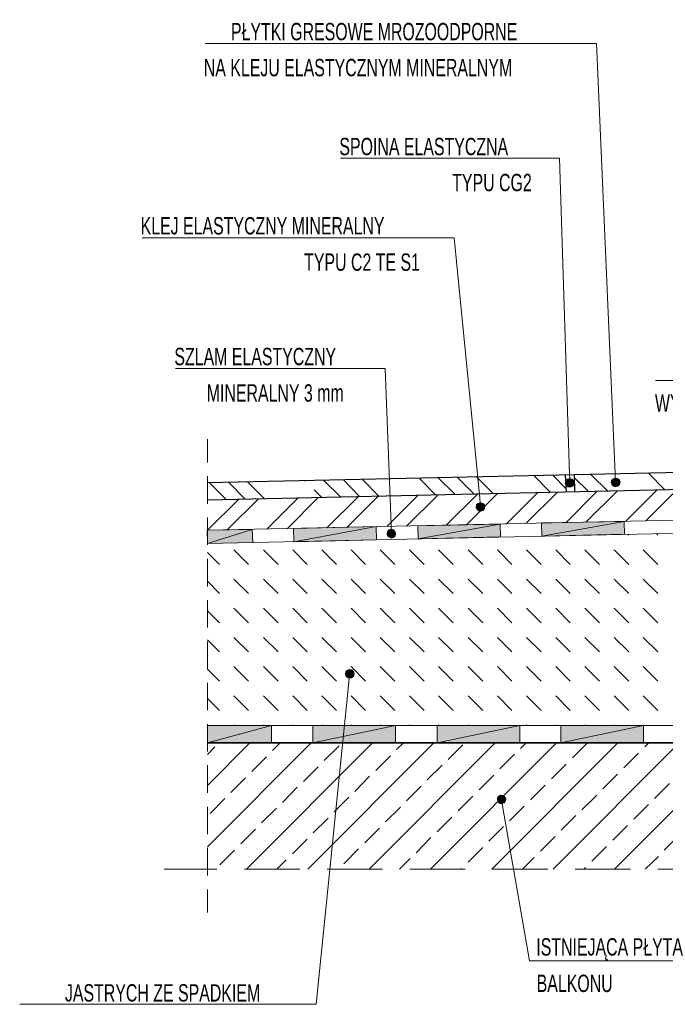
# Model space of a CAD drawing. Header units: millimetres. Extents: x 6874 to 479855, y -393105 to -20937.
# Tile 39 of 42: x 450043 to 457481, y -211269 to -199917. Entities that reach past the tile are written whole.
import ezdxf

# ---------------------------------------------------------------- set-up
doc = ezdxf.new("R2010")
doc.units = ezdxf.units.MM
doc.header["$MEASUREMENT"] = 0
for name, color, linetype, lineweight in [('Nowe_Rysunki i obrazki_Nr_pióra__1', 7, 'Continuous', 13), ('Nowe_Rysunki i obrazki_Nr_pióra__141', 7, 'Continuous', 20), ('Nowe_Rysunki i obrazki_Nr_pióra__41', 7, 'Continuous', 25), ('Nowe_Rysunki i obrazki_Nr_pióra__7', 7, 'Continuous', 35)]:
    doc.layers.add(name, color=color, linetype=linetype, lineweight=lineweight)
doc.styles.add('STYL_AUTOMATYCZNY_2', font='txt', dxfattribs={"width": 0.799805})

msp = doc.modelspace()

# ---------------------------------------------------------------- hatches: boundary and pattern name
at = {"layer": 'Nowe_Rysunki i obrazki_Nr_pióra__1', "linetype": 'Continuous', "lineweight": 0, "true_color": 0x000000}
for points in [[(456380, -205258), (456338, -205236), (456329, -205262)], [(456355, -205215), (456338, -205236), (456380, -205258)], [(456380, -205207), (456355, -205215), (456380, -205258)], [(456380, -205258), (456406, -205215), (456380, -205207)], [(456423, -205232), (456406, -205215), (456380, -205258)], [(456431, -205258), (456423, -205232), (456380, -205258)], [(456909, -205253), (456863, -205228), (456859, -205253)], [(456884, -205211), (456863, -205228), (456909, -205253)], [(456905, -205203), (456884, -205211), (456909, -205253)], [(456909, -205253), (456931, -205207), (456905, -205203)], [(456952, -205224), (456931, -205207), (456909, -205253)], [(456960, -205249), (456952, -205224), (456909, -205253)], [(456329, -205262), (456338, -205287), (456380, -205258)], [(456338, -205287), (456359, -205304), (456380, -205258)], [(456380, -205258), (456359, -205304), (456385, -205308)], [(456385, -205308), (456406, -205300), (456380, -205258)], [(456380, -205258), (456427, -205283), (456431, -205258)], [(456406, -205300), (456427, -205283), (456380, -205258)], [(456859, -205253), (456867, -205279), (456909, -205253)], [(456867, -205279), (456884, -205296), (456909, -205253)], [(456909, -205253), (456884, -205296), (456909, -205304)], [(456909, -205253), (456952, -205275), (456960, -205249)], [(456909, -205304), (456935, -205296), (456909, -205253)], [(456935, -205296), (456952, -205275), (456909, -205253)], [(455352, -205533), (455305, -205512), (455301, -205541)], [(455301, -205541), (455313, -205562), (455352, -205533)], [(455322, -205495), (455305, -205512), (455352, -205533)], [(455313, -205562), (455330, -205579), (455352, -205533)], [(455347, -205486), (455322, -205495), (455352, -205533)], [(455352, -205533), (455330, -205579), (455356, -205584)], [(455352, -205533), (455373, -205490), (455347, -205486)], [(455394, -205503), (455373, -205490), (455352, -205533)], [(455402, -205529), (455394, -205503), (455352, -205533)], [(455352, -205533), (455398, -205554), (455402, -205529)], [(455356, -205584), (455381, -205575), (455352, -205533)], [(455381, -205575), (455398, -205554), (455352, -205533)], [(452202, -205804), (452206, -205956), (452723, -205795)], [(452206, -205956), (452727, -205943), (452723, -205795)], [(453197, -205783), (453201, -205935), (454149, -205761)], [(453201, -205935), (454154, -205914), (454149, -205761)], [(454297, -205799), (454281, -205821), (454323, -205842)], [(454323, -205791), (454297, -205799), (454323, -205842)], [(454323, -205842), (454348, -205799), (454323, -205791)], [(454365, -205816), (454348, -205799), (454323, -205842)], [(454628, -205753), (454632, -205901), (455580, -205732)], [(454632, -205901), (455584, -205880), (455580, -205732)], [(456054, -205719), (456059, -205871), (457007, -205702)], [(456059, -205871), (457011, -205850), (457007, -205702)], [(454323, -205842), (454281, -205821), (454276, -205842)], [(454276, -205842), (454281, -205867), (454323, -205842)], [(454281, -205867), (454302, -205884), (454323, -205842)], [(454323, -205842), (454302, -205884), (454327, -205893)], [(454374, -205842), (454365, -205816), (454323, -205842)], [(454323, -205842), (454369, -205867), (454374, -205842)], [(454327, -205893), (454353, -205884), (454323, -205842)], [(454353, -205884), (454369, -205867), (454323, -205842)], [(453849, -207459), (453806, -207429), (453798, -207455)], [(453798, -207455), (453802, -207480), (453849, -207459)], [(453802, -207480), (453819, -207501), (453849, -207459)], [(453828, -207412), (453806, -207429), (453849, -207459)], [(453849, -207459), (453819, -207501), (453840, -207510)], [(453853, -207408), (453828, -207412), (453849, -207459)], [(453840, -207510), (453866, -207506), (453849, -207459)], [(453849, -207459), (453878, -207417), (453853, -207408)], [(453891, -207438), (453878, -207417), (453849, -207459)], [(453895, -207463), (453891, -207438), (453849, -207459)], [(453849, -207459), (453887, -207489), (453895, -207463)], [(453866, -207506), (453887, -207489), (453849, -207459)], [(452206, -208056), (452206, -208255), (452943, -208056)], [(452206, -208255), (452943, -208255), (452943, -208056)], [(453421, -208056), (453421, -208255), (454374, -208056)], [(453421, -208255), (454374, -208255), (454374, -208056)], [(454852, -208056), (454852, -208255), (455805, -208056)], [(454852, -208255), (455805, -208255), (455805, -208056)], [(456279, -208056), (456279, -208255), (457231, -208056)], [(456279, -208255), (457231, -208255), (457231, -208056)], [(455563, -208869), (455546, -208890), (455593, -208907)], [(455584, -208856), (455563, -208869), (455593, -208907)], [(455593, -208907), (455610, -208860), (455584, -208856)], [(455631, -208873), (455610, -208860), (455593, -208907)], [(455644, -208898), (455631, -208873), (455593, -208907)], [(455593, -208907), (455546, -208890), (455546, -208915)], [(455546, -208915), (455555, -208936), (455593, -208907)], [(455555, -208936), (455576, -208953), (455593, -208907)], [(455593, -208907), (455576, -208953), (455601, -208953)], [(455593, -208907), (455639, -208924), (455644, -208898)], [(455601, -208953), (455627, -208945), (455593, -208907)], [(455627, -208945), (455639, -208924), (455593, -208907)]]:
    msp.add_hatch(color=18, dxfattribs=at).paths.add_polyline_path(points)

# ---------------------------------------------------------------- linework, layer by layer
at = {"layer": 'Nowe_Rysunki i obrazki_Nr_pióra__1', "color": 7, "linetype": 'Continuous', "lineweight": 13}
for points in [[(452206, -204754), (452206, -205021)], [(452206, -205181), (452206, -205499)], [(452862, -205440), (452668, -205245)], [(453332, -205236), (453328, -205232)], [(453743, -205423), (453548, -205228)], [(453963, -205418), (453768, -205220)], [(454183, -205414), (453988, -205215)], [(454839, -205397), (454645, -205203)], [(455059, -205393), (454865, -205198)], [(455280, -205389), (455085, -205194)], [(455500, -205385), (455305, -205186)], [(456160, -205368), (455965, -205173)], [(456334, -205321), (456186, -205169)], [(456600, -205359), (456431, -205194)], [(456821, -205355), (456622, -205160)], [(457477, -205338), (457282, -205143)], [(452426, -205452), (452227, -205253)], [(452642, -205444), (452448, -205249)], [(453523, -205427), (453434, -205338)], [(456338, -205715), (456694, -205355)], [(456567, -205711), (456926, -205351)], [(457028, -205698), (457384, -205342)], [(457257, -205694), (457612, -205338)], [(452206, -205804), (452562, -205448)], [(452435, -205799), (452790, -205444)], [(452892, -205791), (453252, -205431)], [(453125, -205787), (453480, -205427)], [(453582, -205774), (453942, -205418)], [(453811, -205770), (454170, -205414)], [(454272, -205761), (454628, -205402)], [(454501, -205757), (454861, -205397)], [(454958, -205744), (455318, -205389)], [(455191, -205740), (455546, -205380)], [(455648, -205732), (456008, -205372)], [(455877, -205723), (456236, -205368)], [(452206, -205656), (452206, -205973)], [(456723, -205859), (456719, -205855)], [(457062, -205859), (457049, -205850)], [(457396, -205859), (457379, -205842)], [(452680, -206197), (452511, -206028)], [(453019, -206197), (452850, -206028)], [(453353, -206197), (453188, -206028)], [(453692, -206197), (453523, -206028)], [(454027, -206197), (453861, -206028)], [(454365, -206197), (454196, -206028)], [(454704, -206197), (454535, -206028)], [(455038, -206197), (454869, -206028)], [(455377, -206197), (455208, -206028)], [(455711, -206197), (455546, -206028)], [(456050, -206197), (455881, -206028)], [(456385, -206197), (456219, -206028)], [(456723, -206197), (456554, -206028)], [(457062, -206197), (456893, -206028)], [(457396, -206197), (457227, -206028)], [(452346, -206197), (452206, -206058)], [(452206, -206134), (452206, -206451)], [(452680, -206532), (452511, -206367)], [(453019, -206532), (452850, -206367)], [(453353, -206532), (453188, -206367)], [(453692, -206532), (453523, -206367)], [(454027, -206532), (453861, -206367)], [(454365, -206532), (454196, -206367)], [(454704, -206532), (454535, -206367)], [(455038, -206532), (454869, -206367)], [(455377, -206532), (455208, -206367)], [(455711, -206532), (455546, -206367)], [(456050, -206532), (455881, -206367)], [(456385, -206532), (456219, -206367)], [(456723, -206532), (456554, -206367)], [(457062, -206532), (456893, -206367)], [(457396, -206532), (457227, -206367)], [(452346, -206532), (452206, -206392)], [(452206, -206608), (452206, -206926)], [(452680, -206871), (452511, -206701)], [(453019, -206871), (452850, -206701)], [(453353, -206871), (453188, -206701)], [(453692, -206871), (453523, -206701)], [(454027, -206871), (453861, -206701)], [(454365, -206871), (454196, -206701)], [(454704, -206871), (454535, -206701)], [(455038, -206871), (454869, -206701)], [(455377, -206871), (455208, -206701)], [(455711, -206871), (455546, -206701)], [(456050, -206871), (455881, -206701)], [(456385, -206871), (456219, -206701)], [(456723, -206871), (456554, -206701)], [(457062, -206871), (456893, -206701)], [(457396, -206871), (457227, -206701)], [(452346, -206871), (452206, -206731)], [(452680, -207205), (452511, -207040)], [(453019, -207205), (452850, -207040)], [(453353, -207205), (453188, -207040)], [(453692, -207205), (453523, -207040)], [(454027, -207205), (453861, -207040)], [(454365, -207205), (454196, -207040)], [(454704, -207205), (454535, -207040)], [(455038, -207205), (454869, -207040)], [(455377, -207205), (455208, -207040)], [(455711, -207205), (455546, -207040)], [(456050, -207205), (455881, -207040)], [(456385, -207205), (456219, -207040)], [(456723, -207205), (456554, -207040)], [(457062, -207205), (456893, -207040)], [(457396, -207205), (457227, -207040)], [(452346, -207205), (452206, -207065)], [(452206, -207086), (452206, -207404)], [(452680, -207544), (452511, -207374)], [(453019, -207544), (452850, -207374)], [(453353, -207544), (453188, -207374)], [(453692, -207544), (453523, -207374)], [(454027, -207544), (453861, -207374)], [(454365, -207544), (454196, -207374)], [(454704, -207544), (454535, -207374)], [(455038, -207544), (454869, -207374)], [(455377, -207544), (455208, -207374)], [(455711, -207544), (455546, -207374)], [(456050, -207544), (455881, -207374)], [(456385, -207544), (456219, -207374)], [(456723, -207544), (456554, -207374)], [(457062, -207544), (456893, -207374)], [(457396, -207544), (457227, -207374)], [(452346, -207544), (452206, -207404)], [(452206, -207561), (452206, -207878)], [(452346, -207882), (452206, -207743)], [(452680, -207882), (452511, -207713)], [(453019, -207882), (452850, -207713)], [(453353, -207882), (453188, -207713)], [(453692, -207882), (453523, -207713)], [(454027, -207882), (453861, -207713)], [(454365, -207882), (454196, -207713)], [(454704, -207882), (454535, -207713)], [(455038, -207882), (454869, -207713)], [(455377, -207882), (455208, -207713)], [(455711, -207882), (455546, -207713)], [(456050, -207882), (455881, -207713)], [(456385, -207882), (456219, -207713)], [(456723, -207882), (456554, -207713)], [(457062, -207882), (456893, -207713)], [(457396, -207882), (457227, -207713)], [(452206, -208039), (452206, -208356)], [(452519, -208056), (452511, -208047)], [(452858, -208056), (452850, -208047)], [(453193, -208056), (453188, -208047)], [(453531, -208056), (453523, -208047)], [(453866, -208056), (453861, -208047)], [(454204, -208056), (454196, -208047)], [(454543, -208056), (454535, -208047)], [(454877, -208056), (454869, -208047)], [(455216, -208056), (455208, -208047)], [(455551, -208056), (455546, -208047)], [(455889, -208056), (455881, -208047)], [(456224, -208056), (456219, -208047)], [(456562, -208056), (456554, -208047)], [(456897, -208056), (456893, -208047)], [(457235, -208056), (457227, -208047)], [(452206, -208746), (452693, -208255)], [(452206, -209453), (453400, -208255)], [(452206, -208390), (452291, -208301)], [(452655, -209711), (454107, -208255)], [(452956, -208344), (453044, -208255)], [(453362, -209711), (454814, -208255)], [(453552, -208458), (453722, -208289)], [(454069, -209711), (455521, -208255)], [(454386, -208331), (454463, -208255)], [(454776, -209711), (456228, -208255)], [(454979, -208445), (455148, -208276)], [(455483, -209711), (456935, -208255)], [(455813, -208318), (455877, -208255)], [(456190, -209711), (457642, -208255)], [(456410, -208428), (456579, -208259)], [(456897, -209711), (458353, -208255)], [(457244, -208301), (457290, -208255)], [(452718, -208585), (452888, -208416)], [(454145, -208572), (454314, -208403)], [(455576, -208555), (455745, -208386)], [(457003, -208543), (457172, -208373)], [(452206, -208513), (452206, -208831)], [(453311, -208699), (453480, -208530)], [(454738, -208682), (454911, -208513)], [(456169, -208670), (456338, -208500)], [(453904, -208814), (454073, -208640)], [(455335, -208797), (455504, -208627)], [(456761, -208784), (456931, -208615)], [(452477, -208826), (452646, -208657)], [(454501, -208924), (454670, -208754)], [(455927, -208911), (456097, -208742)], [(457358, -208898), (457528, -208725)], [(453070, -208941), (453239, -208767)], [(455093, -209038), (455263, -208869)], [(456520, -209025), (456694, -208856)], [(452206, -208991), (452206, -209309)], [(452236, -209068), (452405, -208898)], [(453667, -209051), (453836, -208881)], [(455686, -209152), (455855, -208983)], [(457117, -209135), (457286, -208966)], [(452829, -209178), (453002, -209008)], [(454259, -209165), (454429, -208996)], [(456283, -209262), (456452, -209093)], [(453425, -209292), (453595, -209123)], [(454852, -209279), (455021, -209110)], [(455449, -209389), (455618, -209220)], [(456876, -209377), (457045, -209207)], [(452591, -209419), (452761, -209250)], [(454018, -209406), (454187, -209237)], [(457468, -209491), (457638, -209322)], [(453184, -209533), (453353, -209364)], [(454611, -209521), (454780, -209347)], [(456042, -209504), (456211, -209334)], [(452206, -209466), (452206, -209783)], [(452350, -209660), (452519, -209491)], [(453777, -209648), (453946, -209478)], [(455208, -209631), (455377, -209461)], [(456634, -209618), (456804, -209449)], [(453006, -209711), (453112, -209605)], [(454420, -209711), (454543, -209588)], [(455834, -209711), (455970, -209576)], [(457248, -209711), (457401, -209563)], [(452316, -209711), (451707, -209711)], [(453269, -209711), (452634, -209711)], [(454221, -209711), (453586, -209711)], [(455174, -209711), (454539, -209711)], [(455127, -209711), (455136, -209703)], [(456126, -209711), (455491, -209711)], [(457079, -209711), (456444, -209711)], [(456541, -209711), (456562, -209690)], [(458031, -209711), (457396, -209711)], [(452206, -209944), (452206, -210211)]]:
    msp.add_lwpolyline(points, dxfattribs=at)
for points in [[(456380, -205258), (456338, -205236), (456329, -205262)], [(456355, -205215), (456380, -205258), (456338, -205236)], [(456380, -205207), (456355, -205215), (456380, -205258)], [(456380, -205258), (456406, -205215), (456380, -205207)], [(456423, -205232), (456380, -205258), (456406, -205215)], [(456431, -205258), (456423, -205232), (456380, -205258)], [(456909, -205253), (456863, -205228), (456859, -205253)], [(456884, -205211), (456909, -205253), (456863, -205228)], [(456905, -205203), (456884, -205211), (456909, -205253)], [(456909, -205253), (456931, -205207), (456905, -205203)], [(456952, -205224), (456909, -205253), (456931, -205207)], [(456960, -205249), (456952, -205224), (456909, -205253)], [(456329, -205262), (456338, -205287), (456380, -205258)], [(456338, -205287), (456380, -205258), (456359, -205304)], [(456380, -205258), (456359, -205304), (456385, -205308)], [(456385, -205308), (456406, -205300), (456380, -205258)], [(456406, -205300), (456380, -205258), (456427, -205283)], [(456380, -205258), (456427, -205283), (456431, -205258)], [(456859, -205253), (456867, -205279), (456909, -205253)], [(456867, -205279), (456909, -205253), (456884, -205296)], [(456909, -205253), (456884, -205296), (456909, -205304)], [(456909, -205253), (456952, -205275), (456960, -205249)], [(456909, -205304), (456935, -205296), (456909, -205253)], [(456935, -205296), (456909, -205253), (456952, -205275)], [(455352, -205533), (455305, -205512), (455301, -205541)], [(455301, -205541), (455313, -205562), (455352, -205533)], [(455322, -205495), (455352, -205533), (455305, -205512)], [(455313, -205562), (455352, -205533), (455330, -205579)], [(455347, -205486), (455322, -205495), (455352, -205533)], [(455352, -205533), (455330, -205579), (455356, -205584)], [(455352, -205533), (455373, -205490), (455347, -205486)], [(455394, -205503), (455352, -205533), (455373, -205490)], [(455402, -205529), (455394, -205503), (455352, -205533)], [(455352, -205533), (455398, -205554), (455402, -205529)], [(455356, -205584), (455381, -205575), (455352, -205533)], [(455381, -205575), (455352, -205533), (455398, -205554)], [(452202, -205804), (452206, -205956), (452723, -205795)], [(452206, -205956), (452723, -205795), (452727, -205943)], [(453197, -205783), (453201, -205935), (454149, -205761)], [(453201, -205935), (454149, -205761), (454154, -205914)], [(454297, -205799), (454323, -205842), (454281, -205821)], [(454323, -205791), (454297, -205799), (454323, -205842)], [(454323, -205842), (454348, -205799), (454323, -205791)], [(454365, -205816), (454323, -205842), (454348, -205799)], [(454628, -205753), (454632, -205901), (455580, -205732)], [(454632, -205901), (455580, -205732), (455584, -205880)], [(456054, -205719), (456059, -205871), (457007, -205702)], [(456059, -205871), (457007, -205702), (457011, -205850)], [(454323, -205842), (454281, -205821), (454276, -205842)], [(454276, -205842), (454281, -205867), (454323, -205842)], [(454281, -205867), (454323, -205842), (454302, -205884)], [(454323, -205842), (454302, -205884), (454327, -205893)], [(454374, -205842), (454365, -205816), (454323, -205842)], [(454327, -205893), (454353, -205884), (454323, -205842)], [(454353, -205884), (454323, -205842), (454369, -205867)], [(454323, -205842), (454369, -205867), (454374, -205842)], [(453849, -207459), (453806, -207429), (453798, -207455)], [(453798, -207455), (453802, -207480), (453849, -207459)], [(453802, -207480), (453849, -207459), (453819, -207501)], [(453828, -207412), (453849, -207459), (453806, -207429)], [(453849, -207459), (453819, -207501), (453840, -207510)], [(453853, -207408), (453828, -207412), (453849, -207459)], [(453840, -207510), (453866, -207506), (453849, -207459)], [(453849, -207459), (453878, -207417), (453853, -207408)], [(453891, -207438), (453849, -207459), (453878, -207417)], [(453895, -207463), (453891, -207438), (453849, -207459)], [(453866, -207506), (453849, -207459), (453887, -207489)], [(453849, -207459), (453887, -207489), (453895, -207463)], [(452206, -208056), (452206, -208255), (452943, -208056)], [(452206, -208255), (452943, -208056), (452943, -208255)], [(453421, -208056), (453421, -208255), (454374, -208056)], [(453421, -208255), (454374, -208056), (454374, -208255)], [(454852, -208056), (454852, -208255), (455805, -208056)], [(454852, -208255), (455805, -208056), (455805, -208255)], [(456279, -208056), (456279, -208255), (457231, -208056)], [(456279, -208255), (457231, -208056), (457231, -208255)], [(455563, -208869), (455593, -208907), (455546, -208890)], [(455584, -208856), (455563, -208869), (455593, -208907)], [(455593, -208907), (455610, -208860), (455584, -208856)], [(455631, -208873), (455593, -208907), (455610, -208860)], [(455644, -208898), (455631, -208873), (455593, -208907)], [(455593, -208907), (455546, -208890), (455546, -208915)], [(455546, -208915), (455555, -208936), (455593, -208907)], [(455555, -208936), (455593, -208907), (455576, -208953)], [(455593, -208907), (455576, -208953), (455601, -208953)], [(455593, -208907), (455639, -208924), (455644, -208898)], [(455601, -208953), (455627, -208945), (455593, -208907)], [(455627, -208945), (455593, -208907), (455639, -208924)]]:
    msp.add_lwpolyline(points, close=True, dxfattribs=at)
at = {"layer": 'Nowe_Rysunki i obrazki_Nr_pióra__141', "color": 7, "linetype": 'Continuous', "lineweight": 20}
for points in [[(456905, -205203), (456905, -205152), (456689, -200190), (452181, -200190)], [(456380, -205207), (456376, -205160), (456262, -201515), (453739, -201515)], [(455347, -205486), (455343, -205435), (455047, -202430), (451453, -202430)], [(454323, -205791), (454323, -205740), (454255, -203937), (451838, -203937)], [(460766, -205084), (460728, -205050), (459593, -204077), (457367, -204077)], [(460863, -205617), (452206, -205804)], [(460868, -205766), (452206, -205956)], [(453840, -207510), (453836, -207556), (453459, -211269), (450043, -211269)], [(461308, -208056), (452206, -208056)], [(455601, -208953), (455610, -209004), (455915, -210769), (458107, -210769)]]:
    msp.add_lwpolyline(points, dxfattribs=at)
at = {"layer": 'Nowe_Rysunki i obrazki_Nr_pióra__41', "color": 7, "linetype": 'Continuous', "lineweight": 25}
for points in [[(460656, -205071), (452206, -205258)], [(456329, -205164), (456338, -205363)], [(456431, -205164), (456435, -205363)], [(460957, -205262), (452206, -205457)]]:
    msp.add_lwpolyline(points, dxfattribs=at)
at = {"layer": 'Nowe_Rysunki i obrazki_Nr_pióra__7', "color": 7, "linetype": 'Continuous', "lineweight": 35}
msp.add_lwpolyline([(461308, -208255), (452206, -208255)], dxfattribs=at)

# ---------------------------------------------------------------- texts
at = {"layer": 'Nowe_Rysunki i obrazki_Nr_pióra__1', "color": 7, "linetype": 'Continuous', "lineweight": 13, "char_height": 200, "attachment_point": 7, "style": 'STYL_AUTOMATYCZNY_2'}
for s, insert in [('\\A1;{\\pql;\\fArialNarrow|b0|i0|c0|p0;\\W0.799805;PŁYTKI GRESOWE MROZOODPORNE}', (452477, -200157)), ('\\A1;{\\pql;\\fArialNarrow|b0|i0|c0|p0;\\W0.799805;NA KLEJU ELASTYCZNYM MINERALNYM}', (452164, -200572)), ('\\A1;{\\pql;\\fArialNarrow|b0|i0|c0|p0;\\W0.799805;SPOINA ELASTYCZNA}', (453726, -201482)), ('\\A1;{\\pql;\\fArialNarrow|b0|i0|c0|p0;\\W0.799805;TYPU CG2}', (455026, -201897)), ('\\A1;{\\pql;\\fArialNarrow|b0|i0|c0|p0;\\W0.799805;KLEJ ELASTYCZNY MINERALNY}', (451436, -202396)), ('\\A1;{\\pql;\\fArialNarrow|b0|i0|c0|p0;\\W0.799805;TYPU C2 TE S1}', (453320, -202815)), ('\\A1;{\\pql;\\fArialNarrow|b0|i0|c0|p0;\\W0.799805;SZLAM ELASTYCZNY}', (451825, -203903)), ('\\A1;{\\pql;\\fArialNarrow|b0|i0|c0|p0;\\W0.799805;MINERALNY 3 mm}', (452198, -204323)), ('\\A1;{\\pql;\\fArialNarrow|b0|i0|c0|p0;\\W0.799805;WYPEŁNIAJĄCY}', (457362, -204496)), ('\\A1;{\\pql;\\fArialNarrow|b0|i0|c0|p0;\\W0.799805;ISTNIEJĄCA PŁYTA}', (455995, -210766)), ('\\A1;{\\pql;\\fArialNarrow|b0|i0|c0|p0;\\W0.799805;JASTRYCH ZE SPADKIEM}', (450564, -211240)), ('\\A1;{\\pql;\\fArialNarrow|b0|i0|c0|p0;\\W0.799805;BALKONU }', (455999, -211130))]:
    msp.add_mtext(s, dxfattribs=dict(at, insert=insert))

doc.saveas('drawing.dxf')
